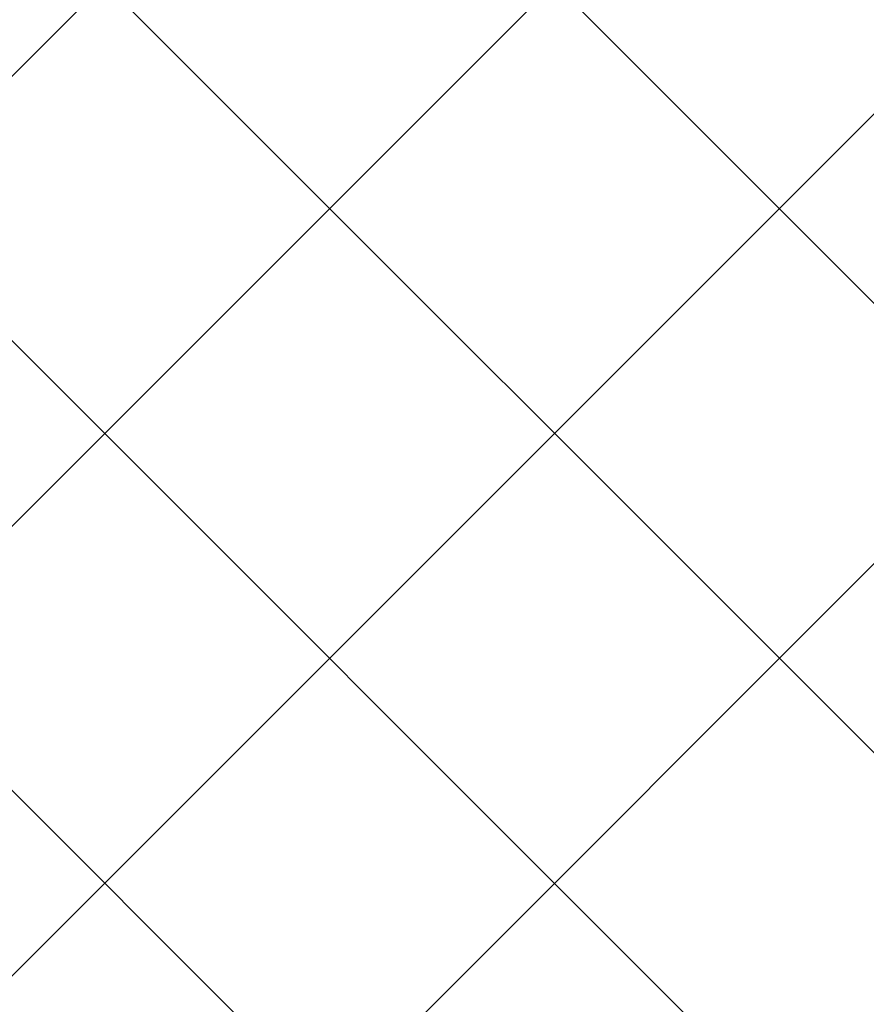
# Model space of a CAD drawing. Header units: millimetres. Extents: x 24385 to 79107, y -56478 to -23676.
# Tile 70 of 256: x 28710 to 28752, y -35298 to -35249. Entities that reach past the tile are written whole.
import ezdxf

# ---------------------------------------------------------------- set-up
doc = ezdxf.new("R2010")
doc.units = ezdxf.units.MM
doc.header["$LTSCALE"] = 2
doc.layers.add('0_OPIS', color=7, linetype='Continuous', lineweight=13)
doc.layers.add('A_KRESKOWANIE', color=9, linetype='Continuous', lineweight=0)
doc.layers.add('3DPLAN_A_OPIS', color=8, linetype='Continuous')
doc.styles.add('ARIAL', font='arial.ttf')

# ---------------------------------------------------------------- blocks, each defined once
blk = doc.blocks.new('II pietrooo')
at = {"layer": 'A_KRESKOWANIE', "transparency": 33554687}
h = blk.add_hatch(dxfattribs=at)
h.set_pattern_fill('ANSI37', color=256, scale=5)
h.paths.add_polyline_path([(29041.457, -35023.037), (28860.457, -35023.037), (28860.457, -35014.037), (28745.457, -35014.037), (28674.457, -35014.037), (28674.457, -35084.037), (28697.457, -35084.037), (28697.457, -35187.037), (28685.708, -35187.037), (28685.708, -35200.32), (28674.457, -35200.32), (28674.457, -35444.037), (28826.457, -35444.037), (28826.457, -35302.037), (28932.457, -35302.037), (28932.457, -35444.037), (29175.457, -35444.037), (29175.457, -35404.037), (29226.457, -35404.037), (29226.457, -35014.037), (29156.457, -35014.037), (29041.457, -35014.037)])
h.paths.add_polyline_path([(29052.545, -35277.894), (28844.012, -35277.894), (28844.012, -35222.58), (29052.545, -35222.58)], flags=16)
h.paths.add_polyline_path([(28885.604, -35252.075), (29003.18, -35252.075), (29003.18, -35230.559), (28885.604, -35230.559)], flags=8)
h.paths.add_polyline_path([(28875.265, -35273.795), (28992.841, -35273.795), (28992.841, -35252.279), (28875.265, -35252.279)], flags=8)
h.paths.add_polyline_path([(28840.515, -35146.32), (29083.644, -35146.32), (29083.644, -35200.32), (28840.515, -35200.32)], flags=16)
h.paths.add_polyline_path([(28845.532, -35167.934), (28882.864, -35167.934), (28882.864, -35149.886), (28845.532, -35149.886)], flags=8)
h.paths.add_polyline_path([(28903.238, -35168.138), (29004.566, -35168.138), (29004.566, -35149.73), (28903.238, -35149.73)], flags=8)
h.paths.add_polyline_path([(28902.962, -35198.048), (28949.642, -35198.048), (28949.642, -35177.636), (28902.962, -35177.636)], flags=8)
h.paths.add_polyline_path([(28949.682, -35195.748), (28973.898, -35195.748), (28973.898, -35177.532), (28949.682, -35177.532)], flags=8)
h.paths.add_polyline_path([(28839.9, -35193.689), (28889.252, -35193.689), (28889.252, -35176.842), (28839.9, -35176.842)], flags=24)
h.paths.add_polyline_path([(28987.439, -35040.85), (29026, -35040.85), (29026, -35024.003), (28987.439, -35024.003)], flags=24)
h.paths.add_polyline_path([(28879.457, -35302.037), (28879.457, -35330.037), (28932.457, -35330.037), (28932.457, -35302.037)])
h.paths.add_polyline_path([(28879.457, -35330.037), (28879.457, -35302.037), (28826.457, -35330.037)])
h.paths.add_polyline_path([(28826.457, -35330.037), (28826.457, -35444.037), (28829.457, -35444.037), (28829.457, -35451.375), (28831.55, -35451.375), (28879.457, -35366.786, -0.262592), (28928.411, -35451.375), (28929.457, -35451.375), (28929.457, -35444.037), (28932.457, -35444.037), (28932.457, -35330.037)])
h.paths.add_polyline_path([(28928.411, -35451.375, 0.262592), (28879.457, -35366.786), (28831.55, -35451.375), (28831.55, -35453.468), (28832.597, -35453.468), (28832.597, -35456.607), (28831.55, -35456.607), (28831.55, -35458.7), (28829.457, -35458.7), (28829.457, -35466.037), (28929.457, -35466.037), (28929.457, -35458.7), (28927.364, -35458.7), (28927.364, -35456.607), (28926.318, -35456.607), (28926.318, -35453.468), (28927.364, -35453.468), (28927.364, -35451.375)])
h.paths.add_polyline_path([(28863.408, -35449.188), (28905.68, -35449.188), (28905.68, -35424.888), (28863.408, -35424.888)], flags=24)
h.paths.add_polyline_path([(28879.457, -35302.037), (28826.457, -35302.037), (28826.457, -35330.037)])
at = {"layer": '3DPLAN_A_OPIS', "color": 1, "lineweight": 30, "style": 'ARIAL'}
for tag, p in [('WYŁĄCZONE', (29640.582, -35218.771)), ('WYŁĄCZONE', (30122.415, -35218.771)), ('Z_OPRACOWANIA', (29630.242, -35241.206)), ('Z_OPRACOWANIA', (30112.076, -35241.206)), ('WYŁĄCZONE', (28887.308, -35245.559)), ('Z_OPRACOWANIA', (28876.969, -35267.279)), ('WYŁĄCZONE', (30987.797, -35381.78)), ('Z_OPRACOWANIA', (30977.458, -35404.214))]:
    blk.add_attdef(tag, p, '', height=12, dxfattribs=at)

msp = doc.modelspace()

# ---------------------------------------------------------------- block references
at = {"layer": '0_OPIS'}
msp.add_blockref('II pietrooo', (0, 0), dxfattribs=at)

doc.saveas('drawing.dxf')
